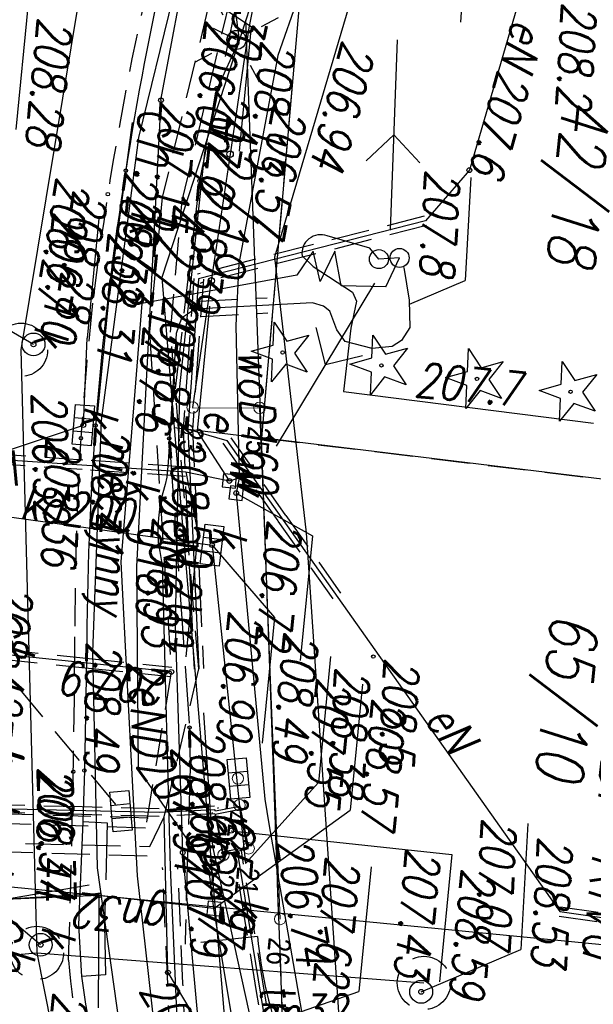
# Model space of a CAD drawing. Extents: x -110 to 11927435, y -6590197 to 5675023.
# Tile 29 of 71: x 11598551 to 11598566, y -1437233 to -1437207. Entities that reach past the tile are written whole.
import ezdxf
from ezdxf.enums import TextEntityAlignment as Align

# ---------------------------------------------------------------- set-up
doc = ezdxf.new("R2010")
doc.units = 0
doc.header["$PDMODE"] = 33
doc.header["$PDSIZE"] = 0.3
for name, pattern in [('2', [1.5, 1, -0.5]), ('BGT', [0]), ('KOC', [2, 1.5, -0.5]), ('KOJ', [0]), ('KOU', [1.5, 1, -0.5]), ('UBE', [1.5, 1, -0.5]), ('UBT', [1.5, 1, -0.5]), ('UBW', [1.5, 1, -0.5]), ('UOK', [1.5, 1, -0.5]), ('UOT', [1.5, 1, -0.5]), ('UPE', [0]), ('UPG', [0]), ('UPK', [0]), ('UPT', [0]), ('UPW', [0]), ('UXK', [1.5, 1, -0.5])]:
    doc.linetypes.add(name, pattern=pattern)
doc.layers.get('0').update_dxf_attribs({"color": 250, "linetype": 'CONTINUOUS', "lineweight": 100})
doc.layers.add('_0', color=7, linetype='CONTINUOUS')
for name, color, linetype, lineweight, plot in [('PP$$O', 209, 'CONTINUOUS', 13, False), ('PPINO', 4, 'CONTINUOUS', 13, False), ('PPINP', 4, 'CONTINUOUS', 13, False), ('PPZAO', 51, 'CONTINUOUS', 13, False), ('PPZAP', 51, 'CONTINUOUS', 13, False)]:
    doc.layers.add(name, color=color, linetype=linetype, lineweight=lineweight, plot=plot)
doc.styles.add('K1_ACAD', font='romans.shx', dxfattribs={"width": 0.8, "oblique": 12})
doc.styles.add('OPIS_PIK', font='txt', dxfattribs={"width": 0.8, "height": 1.2})
doc.styles.get("Standard").update_dxf_attribs({"font": 'Simplex.SHX', "width": 0.75})
doc.linetypes.add('BGS', pattern='A,3.75,[45,msgB.shx,S=0.625,R=0,X=0,Y=0],3.75', length=7.5)

# ---------------------------------------------------------------- blocks, each defined once
blk = doc.blocks.new('other_WSU')
at = {"linetype": 'Continuous'}
blk.add_circle((0, 0), 0.045, dxfattribs=at)
blk = doc.blocks.new('other_WSP')
at = {"linetype": 'Continuous'}
blk.add_circle((0, 0), 0.045, dxfattribs=at)
blk = doc.blocks.new('other_SLS')
at = {"linetype": 'Continuous'}
blk.add_circle((0, 0), 0.25, dxfattribs=at)
blk = doc.blocks.new('other_PNN')
at = {"linetype": 'Continuous'}
for p, q in [((3.25, 0), (2.5429, 0.7071)), ((0.75, 0), (5.75, 0)), ((3.25, 0), (2.5429, -0.7071))]:
    blk.add_line(p, q, dxfattribs=at)
blk = doc.blocks.new('other_LAT')
at = {"linetype": 'Continuous'}
for p, q in [((0, 0.75), (0, 1.25)), ((-1.25, 0), (-0.75, 0)), ((0.75, 0), (1.25, 0)), ((0, -0.75), (0, -1.25))]:
    blk.add_line(p, q, dxfattribs=at)
blk = doc.blocks.new('ARM')
at = {"linetype": 'Continuous'}
blk.add_circle((0, 0), 0.125, dxfattribs=at)
blk = doc.blocks.new('other_UGE')
at = {"linetype": 'Continuous'}
blk.add_circle((0, 0), 0.0625, dxfattribs=at)
blk = doc.blocks.new('other_ZAS')
at = {"linetype": 'Continuous'}
for p, q in [((0.175, 0.175), (-0.175, 0.175)), ((-0.175, 0.175), (-0.175, -0.175)), ((0.175, -0.175), (0.175, 0.175)), ((-0.175, -0.175), (0.175, -0.175))]:
    blk.add_line(p, q, dxfattribs=at)
blk = doc.blocks.new('other_UGW')
at = {"linetype": 'Continuous'}
blk.add_circle((0, 0), 0.0625, dxfattribs=at)
blk = doc.blocks.new('other_WLZ')
at = {"linetype": 'Continuous'}
blk.add_circle((0, 0), 0.3, dxfattribs=at)
blk = doc.blocks.new('other_KRA')
at = {"linetype": 'Continuous'}
for p, q in [((-0.525, -0.25), (-0.525, 0.25)), ((-0.525, 0.25), (0.525, 0.25)), ((-0.175, -0.25), (-0.175, 0.25)), ((0.175, -0.25), (0.175, 0.25)), ((0.525, 0.25), (0.525, -0.25)), ((0.525, -0.25), (-0.525, -0.25))]:
    blk.add_line(p, q, dxfattribs=at)
blk = doc.blocks.new('other_UGK')
at = {"linetype": 'Continuous'}
blk.add_circle((0, 0), 0.0625, dxfattribs=at)
blk = doc.blocks.new('other_WLD')
at = {"linetype": 'Continuous'}
for p, q in [((0.5, 0.333), (-0.5, 0.333)), ((-0.5, 0.333), (-0.5, -0.333)), ((0.5, -0.333), (0.5, 0.333)), ((-0.5, -0.333), (0.5, -0.333))]:
    blk.add_line(p, q, dxfattribs=at)
blk = doc.blocks.new('other_DIG')
at = {"linetype": 'Continuous'}
for p, q in [((-0.3012, 0.09375), (-0.4937, 0.6621)), ((-0.4937, 0.6621), (-0.0039, 0.31545)), ((-0.0039, 0.31545), (0.4771, 0.67415)), ((0.4771, 0.67415), (0.2988, 0.1012)), ((-0.78225, -0.26495), (-0.3012, 0.09375)), ((0.2988, 0.1012), (0.7886, -0.24545)), ((-0.18225, -0.2575), (-0.78225, -0.26495)), ((0.01025, -0.82585), (-0.18225, -0.2575)), ((0.1886, -0.2529), (0.01025, -0.82585)), ((0.7886, -0.24545), (0.1886, -0.2529))]:
    blk.add_line(p, q, dxfattribs=at)
blk.add_circle((0, 0), 0.045, dxfattribs=at)
blk = doc.blocks.new('PIK_IN')
at = {"layer": 'PPINP'}
blk.add_point((0, 0), dxfattribs=at)
at = {"layer": 'PP$$O', "color": 0, "oblique": 15, "width": 0.8, "flags": 1}
blk.add_attdef('KOD', (1, -1.3), '', height=0.5, dxfattribs=at)
at = {"layer": 'PPINO', "color": 0, "style": 'OPIS_PIK', "width": 0.8}
blk.add_attdef('NR_PKT', (1, -0.5), '', height=1.2, dxfattribs=at)
blk = doc.blocks.new('PIK_ZA')
at = {"layer": 'PPZAP'}
blk.add_point((0, 0), dxfattribs=at)
at = {"layer": 'PP$$O', "oblique": 15, "width": 0.8, "flags": 1}
blk.add_attdef('KOD', (1, -1.3), '', height=0.5, dxfattribs=at)
at = {"layer": 'PPZAO', "color": 0, "style": 'OPIS_PIK', "width": 0.8}
blk.add_attdef('NR_PKT', (1, -0.5), '', height=1.2, dxfattribs=at)
blk = doc.blocks.new('mdcp Łuszczanowiece')
at = {"layer": '_0'}
for p, q in [((6591200, 5674750), (6591200, 5675000)), ((6591187.92, 5674986.351), (6591187.62, 5674973.63)), ((6591187.57, 5674971.32), (6591217.11, 5674976.76)), ((6591203.18, 5674975.72), (6591187.62, 5674973.63)), ((6591170.92, 5674973.45), (6591187.62, 5674973.63)), ((6591170.92, 5674973.45), (6591176.74, 5674972.15)), ((6591187.62, 5674973.63), (6591176.74, 5674972.15)), ((6591187.57, 5674971.32), (6591187.62, 5674973.63)), ((6591176.74, 5674972.15), (6591183.68, 5674970.61)), ((6591183.68, 5674970.61), (6591187.57, 5674971.32))]:
    blk.add_line(p, q, dxfattribs=at)
at = {"layer": '_0', "linetype": 'KOU'}
for p, q in [((6591187.62, 5674973.63), (6591187.92, 5674986.351)), ((6591203.18, 5674975.72), (6591187.62, 5674973.63)), ((6591170.92, 5674973.45), (6591187.62, 5674973.63))]:
    blk.add_line(p, q, dxfattribs=at)
at = {"layer": '_0', "linetype": 'UPE'}
for p, q in [((6591199.24, 5674982.64), (6591199.392, 5674985.793)), ((6591187.78, 5674972.73), (6591199.24, 5674982.64)), ((6591186.199, 5674975.655), (6591186.392, 5674982.273)), ((6591174.64, 5674979.41), (6591180.09, 5674978.38)), ((6591180.09, 5674978.38), (6591181.53, 5674977.36)), ((6591181.53, 5674977.36), (6591183.62, 5674971.58)), ((6591201.84, 5674972.55), (6591208.46, 5674977.41)), ((6591182.803, 5674976.914), (6591183.646, 5674977.143)), ((6591183.646, 5674977.143), (6591184.354, 5674977.224)), ((6591184.354, 5674977.224), (6591184.713, 5674977.045)), ((6591184.713, 5674977.045), (6591184.902, 5674976.81)), ((6591183.357, 5674976.493), (6591182.564, 5674976.78)), ((6591184.902, 5674976.81), (6591185.003, 5674976.298)), ((6591183.357, 5674976.493), (6591183.446, 5674975.326)), ((6591182.647, 5674976.243), (6591182.387, 5674975.978)), ((6591185.003, 5674976.298), (6591184.892, 5674975.568)), ((6591182.387, 5674975.978), (6591182.171, 5674974.832)), ((6591183.583, 5674975.637), (6591183.807, 5674975.761)), ((6591183.807, 5674975.761), (6591184.522, 5674975.688)), ((6591206.185, 5674975.922), (6591198.428, 5674973.401)), ((6591183.009, 5674974.546), (6591183.583, 5674975.637)), ((6591184.522, 5674975.688), (6591186.199, 5674975.655)), ((6591184.892, 5674975.568), (6591184.608, 5674975.32)), ((6591183.446, 5674975.326), (6591182.556, 5674975.068)), ((6591184.608, 5674975.32), (6591184.135, 5674975.097)), ((6591182.556, 5674975.068), (6591183.38, 5674974.762)), ((6591184.135, 5674975.097), (6591184.016, 5674974.91)), ((6591183.38, 5674974.762), (6591182.61, 5674974.5)), ((6591184.016, 5674974.91), (6591183.963, 5674974.622)), ((6591182.61, 5674974.5), (6591183.276, 5674974.137)), ((6591182.759, 5674974.226), (6591183.009, 5674974.546)), ((6591183.963, 5674974.622), (6591184.402, 5674971.697)), ((6591183.276, 5674974.137), (6591184.413, 5674970.161)), ((6591205.12, 5674973.865), (6591198.667, 5674972.63)), ((6591198.428, 5674973.401), (6591194.957, 5674972.82)), ((6591199.08, 5674972.341), (6591205.147, 5674973.2)), ((6591187.58, 5674971.68), (6591187.78, 5674972.73)), ((6591198.667, 5674972.63), (6591192.759, 5674971.858)), ((6591199.392, 5674971.497), (6591205.146, 5674972.718)), ((6591187.58, 5674971.68), (6591193.82, 5674972.58)), ((6591201.84, 5674972.55), (6591197.78, 5674972.05)), ((6591191.537, 5674971.396), (6591199.08, 5674972.341)), ((6591177.275, 5674972.037), (6591176.223, 5674971.799)), ((6591177.28, 5674971.96), (6591177.04, 5674971.33)), ((6591178.606, 5674971.578), (6591177.275, 5674972.037)), ((6591192.759, 5674971.858), (6591186.497, 5674971.366)), ((6591193.97, 5674971.87), (6591193.9, 5674960.54)), ((6591180.309, 5674971.42), (6591178.606, 5674971.578)), ((6591183.62, 5674971.58), (6591187.58, 5674971.68)), ((6591184.402, 5674971.697), (6591184.456, 5674971.527)), ((6591186.497, 5674971.366), (6591180.309, 5674971.42)), ((6591184.456, 5674971.527), (6591184.692, 5674971.229)), ((6591190.855, 5674971.258), (6591191.156, 5674971.348)), ((6591191.156, 5674971.348), (6591191.31, 5674971.375)), ((6591191.31, 5674971.375), (6591191.537, 5674971.396)), ((6591194.427, 5674970.749), (6591199.392, 5674971.497)), ((6591184.692, 5674971.229), (6591185.113, 5674971.136)), ((6591185.113, 5674971.136), (6591188.507, 5674971.255)), ((6591188.507, 5674971.255), (6591188.793, 5674971.256)), ((6591188.793, 5674971.256), (6591188.89, 5674971.253)), ((6591188.89, 5674971.253), (6591189.085, 5674971.23)), ((6591189.085, 5674971.23), (6591189.473, 5674971.164)), ((6591189.473, 5674971.164), (6591189.667, 5674971.143)), ((6591189.667, 5674971.143), (6591189.988, 5674971.139)), ((6591189.988, 5674971.139), (6591190.202, 5674971.15)), ((6591190.202, 5674971.15), (6591190.628, 5674971.2)), ((6591190.628, 5674971.2), (6591190.855, 5674971.258)), ((6591191.225, 5674970.265), (6591194.427, 5674970.749)), ((6591184.413, 5674970.161), (6591187.164, 5674970.203)), ((6591187.164, 5674970.203), (6591191.225, 5674970.265))]:
    blk.add_line(p, q, dxfattribs=at)
at = {"layer": '_0', "linetype": 'UBE'}
for p, q in [((6591199.115, 5674982.646), (6591199.21, 5674984.611)), ((6591199.365, 5674982.634), (6591199.46, 5674984.599)), ((6591181.412, 5674977.317), (6591182.457, 5674974.427)), ((6591181.648, 5674977.403), (6591182.693, 5674974.513)), ((6591189.591, 5674974.461), (6591191.483, 5674976.097)), ((6591189.754, 5674974.272), (6591191.647, 5674975.908)), ((6591182.457, 5674974.427), (6591183.502, 5674971.537)), ((6591182.693, 5674974.513), (6591183.738, 5674971.623)), ((6591187.698, 5674972.825), (6591189.591, 5674974.461)), ((6591187.862, 5674972.635), (6591189.754, 5674974.272)), ((6591184.204, 5674971.667), (6591183.942, 5674973.416)), ((6591184.6, 5674971.727), (6591184.337, 5674973.475)), ((6591205.119, 5674973.398), (6591202.085, 5674972.968)), ((6591202.085, 5674972.968), (6591199.052, 5674972.539)), ((6591205.175, 5674973.002), (6591202.142, 5674972.572)), ((6591191.722, 5674972.404), (6591193.802, 5674972.704)), ((6591193.82, 5674972.58), (6591185.09, 5674970.98)), ((6591189.642, 5674972.104), (6591191.722, 5674972.404)), ((6591191.758, 5674972.156), (6591193.838, 5674972.456)), ((6591197.78, 5674972.05), (6591193.82, 5674972.58)), ((6591202.142, 5674972.572), (6591199.108, 5674972.143)), ((6591181.62, 5674970.95), (6591172.11, 5674972.26)), ((6591187.562, 5674971.804), (6591189.642, 5674972.104)), ((6591189.678, 5674971.856), (6591191.758, 5674972.156)), ((6591185.13, 5674970.43), (6591193.97, 5674971.87)), ((6591187.598, 5674971.556), (6591189.678, 5674971.856)), ((6591193.831, 5674969.605), (6591193.845, 5674971.871)), ((6591193.97, 5674971.87), (6591198.12, 5674971.59)), ((6591194.081, 5674969.603), (6591194.095, 5674971.869)), ((6591198.59, 5674971.75), (6591197.78, 5674972.05)), ((6591171.99, 5674971.77), (6591181.59, 5674970.42)), ((6591183.617, 5674971.705), (6591185.597, 5674971.755)), ((6591185.597, 5674971.755), (6591187.577, 5674971.805)), ((6591197.851, 5674971.635), (6591198.801, 5674957.985)), ((6591198.12, 5674971.59), (6591199.01, 5674958.01)), ((6591199.59, 5674958.02), (6591198.59, 5674971.75)), ((6591198.849, 5674971.705), (6591199.799, 5674958.055)), ((6591183.623, 5674971.455), (6591185.603, 5674971.505)), ((6591185.603, 5674971.505), (6591187.583, 5674971.555)), ((6591185.09, 5674970.98), (6591181.62, 5674970.95)), ((6591181.59, 5674970.42), (6591185.13, 5674970.43)), ((6591193.817, 5674967.339), (6591193.831, 5674969.605)), ((6591194.067, 5674967.337), (6591194.081, 5674969.603))]:
    blk.add_line(p, q, dxfattribs=at)
at = {"layer": '_0', "linetype": 'Continuous'}
for p, q in [((6591197.021, 5674981.576), (6591200.34, 5674981.714)), ((6591201.698, 5674979.219), (6591200.34, 5674981.714)), ((6591197.97, 5674973.84), (6591198.032, 5674979.67)), ((6591198.032, 5674979.67), (6591201.386, 5674979.67)), ((6591180.281, 5674978.442), (6591182.982, 5674978.555)), ((6591183.75, 5674977.155), (6591182.982, 5674978.555)), ((6591173.05, 5674977.641), (6591176.239, 5674977.774)), ((6591198.561, 5674977.59), (6591201.85, 5674977.59)), ((6591203.14, 5674974.78), (6591201.85, 5674977.59)), ((6591193.807, 5674976.902), (6591197.13, 5674976.902)), ((6591200.05, 5674973.59), (6591197.13, 5674976.902)), ((6591193.162, 5674975.996), (6591196.484, 5674975.996)), ((6591198.788, 5674974.294), (6591196.484, 5674975.996)), ((6591189.13, 5674973.11), (6591190.052, 5674975.21)), ((6591190.052, 5674975.21), (6591193.341, 5674975.21)), ((6591190.55, 5674972.61), (6591192.282, 5674974.43)), ((6591192.282, 5674974.43), (6591195.604, 5674974.43)), ((6591188.83, 5674972.9), (6591187.6, 5674971.93)), ((6591175.46, 5674969.61), (6591176.892, 5674972.31)), ((6591176.892, 5674972.31), (6591180.181, 5674972.31)), ((6591188.7, 5674971.74), (6591190.278, 5674972.212)), ((6591190.278, 5674972.212), (6591193.535, 5674972.212)), ((6591184.311, 5674971.93), (6591187.6, 5674971.93)), ((6591200, 5674970.55), (6591202.945, 5674970.813)), ((6591199.76, 5674970.27), (6591200.538, 5674967.383)), ((6591201.44, 5674969.15), (6591199.903, 5674966.916)), ((6591182.299, 5674968.82), (6591185.458, 5674968.82)), ((6591187.74, 5674968.94), (6591185.458, 5674968.82)), ((6591185.76, 5674967.43), (6591184.792, 5674965.321)), ((6591176.862, 5674966.42), (6591180.184, 5674966.42))]:
    blk.add_line(p, q, dxfattribs=at)
at = {"layer": '_0', "linetype": 'UPK'}
for p, q in [((6591201.661, 5674969.073), (6591201.458, 5674979.269)), ((6591201.661, 5674969.073), (6591223.966, 5674975.831)), ((6591190.55, 5674972.61), (6591198.788, 5674974.294)), ((6591185.933, 5674967.117), (6591201.661, 5674969.073)), ((6591203.774, 5674957.631), (6591201.661, 5674969.073)), ((6591169.584, 5674968.2), (6591185.933, 5674967.117))]:
    blk.add_line(p, q, dxfattribs=at)
at = {"layer": '_0', "linetype": 'UPW'}
for p, q in [((6591189.992, 5674975.041), (6591207.263, 5674977.907)), ((6591200.696, 5674975.641), (6591208.141, 5674977.698)), ((6591167.637, 5674976.428), (6591180.874, 5674973.897)), ((6591197.693, 5674974.811), (6591200.696, 5674975.641)), ((6591182.859, 5674973.509), (6591189.992, 5674975.041)), ((6591197.056, 5674974.635), (6591197.693, 5674974.811)), ((6591189.13, 5674973.11), (6591197.056, 5674974.635)), ((6591172.409, 5674974.343), (6591177.585, 5674973.077)), ((6591180.874, 5674973.897), (6591182.859, 5674973.509)), ((6591184.75, 5674972.676), (6591188.72, 5674973.15)), ((6591188.83, 5674972.9), (6591188.72, 5674973.15)), ((6591188.72, 5674973.15), (6591189.13, 5674973.11)), ((6591177.585, 5674973.077), (6591179.663, 5674972.896)), ((6591179.663, 5674972.896), (6591183.122, 5674972.595)), ((6591188.7, 5674971.74), (6591188.83, 5674972.9)), ((6591183.122, 5674972.595), (6591184.75, 5674972.676)), ((6591189.03, 5674960.86), (6591188.7, 5674971.74))]:
    blk.add_line(p, q, dxfattribs=at)
at = {"layer": '_0', "linetype": '2'}
blk.add_line((6591182.564, 5674976.78), (6591182.647, 5674976.243), dxfattribs=at)
at = {"layer": '_0', "linetype": 'UPT'}
for p, q in [((6591203.88, 5674975.49), (6591198.49, 5674974.06)), ((6591197.49, 5674973.38), (6591197.47, 5674973.36)), ((6591197.47, 5674973.36), (6591197.68, 5674971.91)), ((6591197.68, 5674971.91), (6591198.73, 5674957.76))]:
    blk.add_line(p, q, dxfattribs=at)
at = {"layer": '_0', "linetype": 'UBT'}
for p, q in [((6591203.854, 5674975.587), (6591202.058, 5674975.11)), ((6591203.906, 5674975.393), (6591202.109, 5674974.917)), ((6591202.058, 5674975.11), (6591200.261, 5674974.633)), ((6591202.109, 5674974.917), (6591200.312, 5674974.44)), ((6591200.261, 5674974.633), (6591198.464, 5674974.157)), ((6591200.312, 5674974.44), (6591198.516, 5674973.963)), ((6591197.419, 5674973.451), (6591197.399, 5674973.431)), ((6591197.371, 5674973.346), (6591197.581, 5674971.896)), ((6591197.561, 5674973.309), (6591197.541, 5674973.289)), ((6591197.569, 5674973.374), (6591197.779, 5674971.924)), ((6591197.58, 5674971.903), (6591197.73, 5674969.881)), ((6591197.78, 5674971.917), (6591197.93, 5674969.896)), ((6591197.73, 5674969.881), (6591197.88, 5674967.86)), ((6591197.93, 5674969.896), (6591198.08, 5674967.875))]:
    blk.add_line(p, q, dxfattribs=at)
at = {"layer": '_0', "linetype": 'KOC'}
for p, q in [((6591200.67, 5674974.8), (6591201.05, 5674972.93)), ((6591196.42, 5674972.61), (6591200.59, 5674972.89)), ((6591200.59, 5674972.89), (6591201.05, 5674972.93)), ((6591195.38, 5674972.49), (6591196.42, 5674972.61)), ((6591187.87, 5674971.22), (6591195.38, 5674972.49)), ((6591174.26, 5674972.08), (6591181.06, 5674971.35)), ((6591181.06, 5674971.35), (6591187.87, 5674971.22)), ((6591200.75, 5674970.77), (6591202.06, 5674970.92)), ((6591202.06, 5674970.92), (6591202.16, 5674970.3)), ((6591198.08, 5674970.58), (6591200.75, 5674970.77)), ((6591198.11, 5674969.94), (6591198.08, 5674970.58))]:
    blk.add_line(p, q, dxfattribs=at)
at = {"layer": '_0', "linetype": 'UPG'}
for p, q in [((6591203.2, 5674974.43), (6591200.05, 5674973.59)), ((6591200.05, 5674973.59), (6591199.08, 5674973.37)), ((6591200.05, 5674973.59), (6591200, 5674970.55)), ((6591196.6, 5674971.25), (6591199.08, 5674973.37)), ((6591190.18, 5674963.49), (6591190.55, 5674972.61)), ((6591199.286, 5674970.432), (6591205.816, 5674972.016)), ((6591191.3, 5674970.69), (6591196.6, 5674971.25)), ((6591179.05, 5674970.14), (6591173.76, 5674970.6)), ((6591179.05, 5674970.14), (6591191.3, 5674970.69)), ((6591199.942, 5674970.591), (6591200.376, 5674967.88)), ((6591200, 5674970.55), (6591200.38, 5674967.88)), ((6591175.2, 5674970.351), (6591180.08, 5674969.65)), ((6591193.659, 5674969.756), (6591199.286, 5674970.432)), ((6591180.08, 5674969.65), (6591187.578, 5674969.392)), ((6591187.578, 5674969.392), (6591193.659, 5674969.756)), ((6591190.18, 5674963.49), (6591187.74, 5674968.94))]:
    blk.add_line(p, q, dxfattribs=at)
at = {"layer": '_0', "linetype": 'UOT'}
for p, q in [((6591197.31, 5674974), (6591198.4, 5674974.34)), ((6591198.4, 5674974.34), (6591198.62, 5674973.7)), ((6591197.49, 5674973.38), (6591197.31, 5674974)), ((6591198.62, 5674973.7), (6591197.49, 5674973.38))]:
    blk.add_line(p, q, dxfattribs=at)
at = {"layer": '_0', "linetype": 'BGT'}
for p, q in [((6591173.953, 5674972.557), (6591176.929, 5674972.251)), ((6591176.929, 5674972.251), (6591180.285, 5674972.084)), ((6591180.285, 5674972.084), (6591183.642, 5674971.917)), ((6591183.642, 5674971.917), (6591186.999, 5674971.75))]:
    blk.add_line(p, q, dxfattribs=at)
at = {"layer": '_0', "linetype": 'UBW'}
for p, q in [((6591188.575, 5674971.736), (6591188.658, 5674969.016)), ((6591188.825, 5674971.744), (6591188.907, 5674969.024)), ((6591188.658, 5674969.016), (6591188.74, 5674966.296)), ((6591188.907, 5674969.024), (6591188.99, 5674966.304))]:
    blk.add_line(p, q, dxfattribs=at)
at = {"layer": '_0', "linetype": 'UXK'}
blk.add_line((6591190.55, 5674963.64), (6591197.74, 5674970.91), dxfattribs=at)
at = {"layer": '_0', "linetype": 'KOJ'}
for p, q in [((6591200.82, 5674970.09), (6591202.16, 5674970.3)), ((6591198.11, 5674969.94), (6591200.82, 5674970.09)), ((6591193.37, 5674969.58), (6591196.77, 5674969.85)), ((6591196.77, 5674969.85), (6591198.11, 5674969.94)), ((6591179.706, 5674969.441), (6591184.41, 5674969.28)), ((6591184.41, 5674969.28), (6591187.447, 5674969.279))]:
    blk.add_line(p, q, dxfattribs=at)
at = {"layer": '_0', "color": 7, "linetype": 'BGS', "lineweight": 20, "flags": 128}
blk.add_lwpolyline([(6591187.018, 5674971.753), (6591186.841, 5674973.5), (6591200.154, 5674975.344)], dxfattribs=at)
at = {"layer": '_0', "linetype": 'UOK'}
for centre in [(6591201.458, 5674979.269), (6591201.661, 5674969.073), (6591185.933, 5674967.117)]:
    blk.add_circle(centre, 0.7, dxfattribs=at)
at = {"layer": '_0', "linetype": 'BGT'}
for centre in [(6591180.285, 5674972.084), (6591183.642, 5674971.917)]:
    blk.add_circle(centre, 0.085, dxfattribs=at)
at = {"layer": '_0', "linetype": 'KOJ'}
for centre, radius, start, end in [((6591198.591, 5674985.551), 10.95, 280.9473, 312.4415), ((6591198.731, 5674985.631), 15.71, 282.6067, 304.1492), ((6591185.75, 5675054.667), 85.4, 259.12625, 266.79787), ((6591186.014, 5675049.422), 80.18, 266.40056, 275.26409)]:
    blk.add_arc(centre, radius, start, end, dxfattribs=at)
at = {"layer": '_0', "linetype": 'UPE'}
blk.add_arc((6591182.648, 5674974.706), 0.493, 165.1798, 283.0043, dxfattribs=at)
at = {"layer": '_0', "linetype": 'KOU'}
for centre, radius, start, end in [((6591199.638, 5674982.693), 12.95, 279.4742, 299.1181), ((6591225.5, 5674610.222), 360.48, 93.7744, 95.12634), ((6591186.651, 5675054.814), 85.97, 262.80918, 268.58614), ((6591185.43, 5675047.235), 78.37, 269.34212, 275.75619)]:
    blk.add_arc(centre, radius, start, end, dxfattribs=at)
at = {"layer": '_0'}
for name, p, rotation in [('other_DIG', (6591185.626, 5674981.593), 2.391020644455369), ('other_DIG', (6591185.53, 5674979.113), 2.390884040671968), ('other_DIG', (6591185.42, 5674976.579), 2.390774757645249), ('other_PNN', (6591182.606, 5674976.512), 183.4153901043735), ('other_SLS', (6591182.564, 5674976.78), 2.390856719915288), ('other_WSP', (6591193.055, 5674977.111), 2.390856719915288), ('other_PNN', (6591182.606, 5674976.512), 334.5052568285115), ('other_SLS', (6591182.647, 5674976.243), 2.390829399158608), ('other_DIG', (6591185.335, 5674973.963), 2.390692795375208), ('other_WLD', (6591197.97, 5674973.84), 16.39001244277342), ('other_LAT', (6591177.28, 5674971.96), 33.88999528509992), ('other_ZAS', (6591200.05, 5674973.59), 269.9999974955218), ('other_ZAS', (6591189.13, 5674973.11), 88.7699915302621), ('other_ZAS', (6591188.83, 5674972.9), 269.9999974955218), ('other_KRA', (6591190.55, 5674972.61), 358.4900000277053), ('ARM', (6591187.58, 5674971.68), 7.289987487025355), ('other_KRA', (6591197.74, 5674970.91), 10.76067981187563), ('other_KRA', (6591187.74, 5674968.94), 1.100005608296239)]:
    blk.add_blockref(name, p, dxfattribs=dict(at, rotation=rotation))
at = {"layer": '_0', "color": 253}
for name, p, rotation in [('other_DIG', (6591185.626, 5674981.593), 2.391020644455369), ('other_DIG', (6591185.53, 5674979.113), 2.390884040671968), ('other_DIG', (6591185.42, 5674976.579), 2.390774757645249), ('other_PNN', (6591182.606, 5674976.512), 183.4153901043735), ('other_SLS', (6591182.564, 5674976.78), 2.390856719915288), ('other_WSP', (6591193.055, 5674977.111), 2.390856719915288), ('other_PNN', (6591182.606, 5674976.512), 334.5052568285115), ('other_SLS', (6591182.647, 5674976.243), 2.390829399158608), ('other_DIG', (6591185.335, 5674973.963), 2.390692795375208), ('other_KRA', (6591196.588, 5674973.897), 10.76067981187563), ('other_WLD', (6591197.97, 5674973.84), 16.39001244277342), ('other_LAT', (6591177.28, 5674971.96), 33.88999528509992), ('other_ZAS', (6591200.05, 5674973.59), 269.9999974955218), ('other_ZAS', (6591189.13, 5674973.11), 88.7699915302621), ('other_ZAS', (6591188.83, 5674972.9), 269.9999974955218), ('other_KRA', (6591190.55, 5674972.61), 358.4900000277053), ('ARM', (6591187.58, 5674971.68), 7.289987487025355), ('other_KRA', (6591197.74, 5674970.91), 10.76067981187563), ('other_KRA', (6591187.74, 5674968.94), 1.100005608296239)]:
    blk.add_blockref(name, p, dxfattribs=dict(at, rotation=rotation))
at = {"layer": '_0'}
for name, p in [('other_WLZ', (6591201.698, 5674979.219)), ('other_UGK', (6591201.698, 5674979.219)), ('other_UGE', (6591180.09, 5674978.38)), ('other_UGE', (6591197.97, 5674973.84)), ('other_UGW', (6591199.08, 5674973.37)), ('other_UGE', (6591189.13, 5674973.11)), ('other_UGE', (6591188.83, 5674972.9)), ('other_UGK', (6591190.55, 5674972.61)), ('other_UGE', (6591198.667, 5674972.63)), ('other_UGE', (6591201.84, 5674972.55)), ('other_WSU', (6591195.38, 5674972.49)), ('other_SLS', (6591177.28, 5674971.96)), ('other_UGE', (6591193.97, 5674971.87)), ('other_UGE', (6591178.606, 5674971.578)), ('other_WSU', (6591181.06, 5674971.35)), ('other_WSU', (6591187.87, 5674971.22)), ('other_UGW', (6591200, 5674970.55)), ('other_UGW', (6591179.05, 5674970.14)), ('other_WSU', (6591196.77, 5674969.85)), ('other_WSU', (6591196.83, 5674969.56)), ('other_WSU', (6591180.98, 5674969.4)), ('other_WSU', (6591187.72, 5674969.26)), ('other_WLZ', (6591201.44, 5674969.15)), ('other_WSU', (6591181.64, 5674968.99)), ('other_UGK', (6591187.74, 5674968.94)), ('other_UGK', (6591201.44, 5674969.15)), ('other_WSU', (6591188.09, 5674968.91)), ('other_WLZ', (6591185.76, 5674967.43)), ('other_UGK', (6591185.76, 5674967.43))]:
    blk.add_blockref(name, p, dxfattribs=at)
at = {"layer": '_0', "color": 253}
for name, p in [('other_WLZ', (6591201.698, 5674979.219)), ('other_UGK', (6591201.698, 5674979.219)), ('other_UGE', (6591180.09, 5674978.38)), ('other_UGE', (6591197.97, 5674973.84)), ('other_UGW', (6591199.08, 5674973.37)), ('other_UGE', (6591189.13, 5674973.11)), ('other_UGE', (6591188.83, 5674972.9)), ('other_UGK', (6591190.55, 5674972.61)), ('other_UGE', (6591198.667, 5674972.63)), ('other_UGE', (6591201.84, 5674972.55)), ('other_WSU', (6591195.38, 5674972.49)), ('other_SLS', (6591177.28, 5674971.96)), ('other_UGE', (6591193.97, 5674971.87)), ('other_UGE', (6591178.606, 5674971.578)), ('other_WSU', (6591181.06, 5674971.35)), ('other_WSU', (6591187.87, 5674971.22)), ('other_UGW', (6591200, 5674970.55)), ('other_UGW', (6591179.05, 5674970.14)), ('other_WSU', (6591196.77, 5674969.85)), ('other_WSU', (6591196.83, 5674969.56)), ('other_WSU', (6591180.98, 5674969.4)), ('other_WSU', (6591187.72, 5674969.26)), ('other_WLZ', (6591201.44, 5674969.15)), ('other_WSU', (6591181.64, 5674968.99)), ('other_UGK', (6591187.74, 5674968.94)), ('other_UGK', (6591201.44, 5674969.15)), ('other_WSU', (6591188.09, 5674968.91)), ('other_WLZ', (6591185.76, 5674967.43)), ('other_UGK', (6591185.76, 5674967.43))]:
    blk.add_blockref(name, p, dxfattribs=at)
at = {"layer": '_0', "xscale": 0.5, "yscale": 0.5, "zscale": 0.5}
for p, values in [((6591200.154, 5674975.344, 208.505), {'NR_PKT': '26'}), ((6591186.841, 5674973.5, 208.448), {'NR_PKT': '25'})]:
    blk.add_blockref('PIK_ZA', p, dxfattribs=at).add_auto_attribs(values)
at = {"layer": '_0', "linetype": 'ByBlock', "xscale": 0.5, "yscale": 0.5, "zscale": 0.5}
for p, values in [((6591198.387, 5674974.342, 208.494), {'NR_PKT': '21'}), ((6591196.586, 5674973.884, 208.351), {'NR_PKT': '24'}), ((6591197.282, 5674973.992, 208.448), {'NR_PKT': '22'}), ((6591198.619, 5674973.7, 208.489), {'NR_PKT': '20'}), ((6591187.004, 5674971.752, 208.461), {'NR_PKT': '23'})]:
    blk.add_blockref('PIK_IN', p, dxfattribs=at).add_auto_attribs(values)
at = {"layer": '_0', "style": 'K1_ACAD', "oblique": 12, "width": 0.8}
for s, height, p in [('Br-RIVa', 1.25, (6591195.024, 5674984.599)), ('65/10', 1.25, (6591191.415, 5674982.908)), ('42/18', 1.25, (6591177.933, 5674981.9)), ('208.59', 0.9, (6591198.353, 5674980.87)), ('207.43', 0.9, (6591197.951, 5674979.37)), ('208.57', 0.9, (6591194.129, 5674978.102)), ('207.55', 0.9, (6591193.727, 5674976.602)), ('208.49', 0.9, (6591192.603, 5674975.63)), ('65/7', 1.25, (6591197.394, 5674974.463)), ('206.99', 0.9, (6591192.201, 5674974.13)), ('t', 0.9, (6591197.97, 5674973.84)), ('208.13', 0.9, (6591177.213, 5674973.51)), ('42/19', 1.25, (6591179.125, 5674972.766)), ('e', 0.9, (6591187, 5674973.01)), ('206.00', 0.9, (6591176.811, 5674972.01)), ('42/17', 1.25, (6591181.579, 5674971.6)), ('207.3', 0.9, (6591181.59, 5674970.42)), ('208.31', 0.9, (6591182.621, 5674970.02)), ('ch. pł. bet.', 1.25, (6591200.65, 5674969.05)), ('206.10', 0.9, (6591182.219, 5674968.52)), ('208.42', 0.9, (6591192.083, 5674968.05)), ('208.28', 0.9, (6591177.183, 5674967.62))]:
    blk.add_text(s, height=height, dxfattribs=at).set_placement(p, align=Align.TOP_LEFT)
for s, rotation, p in [('208.53', 2.3914, (6591197.292, 5674982.788)), ('207.07', 2.3914, (6591196.953, 5674981.272)), ('207.9', 36.27, (6591201.84, 5674972.55)), ('208.44', 4.33, (6591196.83, 5674969.56)), ('208.28', 357.33, (6591181.64, 5674968.99)), ('208.36', 3.18, (6591188.09, 5674968.91))]:
    blk.add_text(s, height=0.9, rotation=rotation, dxfattribs=at).set_placement(p, align=Align.TOP_LEFT)
for s, rotation, p in [('208.2', 2.3912, (6591175.459, 5674980.38)), ('eN', 349.33, (6591176, 5674979.15)), ('207.7', 90.0742, (6591186.148, 5674977.499)), ('eN', 40.85, (6591194.56, 5674978.59)), ('208.5', 2.3909, (6591193.049, 5674977.422)), ('gn32', 96.44, (6591203.12, 5674974.99)), ('206.74', 14.9797, (6591198.113, 5674975.047)), ('tm', 14.85, (6591201.96, 5674974.98)), ('206.94', 350.7221, (6591176.993, 5674974.745)), ('woD160', 7.8103, (6591185.382, 5674972.794)), ('206.57', 355.0203, (6591178.87, 5674973.103)), ('207.9', 10.9236, (6591198.667, 5674972.63)), ('208.60', 6.58, (6591195.38, 5674972.49)), ('207.91', 7.1377, (6591195.934, 5674972.067)), ('208.30', 353.87, (6591174.26, 5674972.08)), ('207.6', 355.9709, (6591178.606, 5674971.578)), ('208.50', 9.59, (6591187.87, 5674971.22)), ('2tm', 9.26, (6591191.47, 5674971.47)), ('gn32', 269.06, (6591200.03, 5674972.42)), ('208.39', 358.92, (6591181.06, 5674971.35)), ('2eN', 9.26, (6591189.32, 5674971.11)), ('3eN', 9.26, (6591189.32, 5674971.11)), ('2eND', 8.5778, (6591193.802, 5674970.717)), ('g180', 4.2628, (6591190.202, 5674970.641)), ('207.9', 269.65, (6591193.97, 5674971.87)), ('207.15', 1.7858, (6591179.05, 5674970.14)), ('207.6', 0.8765, (6591184.969, 5674970.275)), ('208.32', 357.75, (6591180.98, 5674969.4)), ('nieczynny', 3.4254, (6591188.024, 5674969.419)), ('208.41', 2.26, (6591187.72, 5674969.26)), ('kd200', 87.68, (6591190.34, 5674967.49)), ('206.37', 7.0867, (6591196.795, 5674968.621)), ('206.32', 7.0886, (6591187.03, 5674967.508)), ('206.27', 356.2144, (6591181.297, 5674967.621)), ('kd200', 293.34, (6591188.54, 5674967.28))]:
    blk.add_text(s, height=0.9, rotation=rotation, dxfattribs=at).set_placement(p)
for s, rotation, p in [('207.6', 349.33, (6591180.09, 5674978.38)), ('207.8', 2.3909, (6591182.952, 5674977.353)), ('208.38', 2.391, (6591196.806, 5674976.296)), ('k', 2.3911, (6591200.185, 5674974.125)), ('207.33', 40.5251, (6591199.08, 5674973.37)), ('k', 2.3906, (6591189.518, 5674970.219)), ('208.49', 4.54, (6591196.77, 5674969.85))]:
    blk.add_text(s, height=0.9, rotation=rotation, dxfattribs=at).set_placement(p, align=Align.RIGHT)
for s, p in [('207.62', (6591201.77, 5674976.39)), ('g', (6591200.58, 5674974.07)), ('w', (6591189.13, 5674973.11)), ('w', (6591188.83, 5674972.9)), ('k', (6591190.55, 5674972.61)), ('206.83', (6591187.52, 5674970.73)), ('k', (6591201.44, 5674969.15)), ('k', (6591187.74, 5674968.94)), ('k', (6591185.76, 5674967.43))]:
    blk.add_text(s, height=0.9, dxfattribs=at).set_placement(p, align=Align.RIGHT)
for s, p in [('206.72', (6591189.73, 5674974.01)), ('206.93', (6591189.956, 5674971.012)), ('207.53', (6591202.623, 5674969.613))]:
    blk.add_text(s, height=0.9, dxfattribs=at).set_placement(p)
blk.add_text('ch. k.', height=1.25, rotation=1.19, dxfattribs=at).set_placement((6591181.14, 5674970.26), align=Align.MIDDLE)
blk.add_text('ch. pł. bet.', height=1.25, dxfattribs=at).set_placement((6591200.13, 5674968.26), align=Align.TOP_RIGHT)

msp = doc.modelspace()

# ---------------------------------------------------------------- block references
at = {"layer": '_0', "linetype": 'ByBlock', "lineweight": 9, "rotation": 264.4213637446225}
msp.add_blockref('mdcp Łuszczanowiece', (6591203.335, 5674426.677), dxfattribs=at)

doc.saveas('drawing.dxf')
